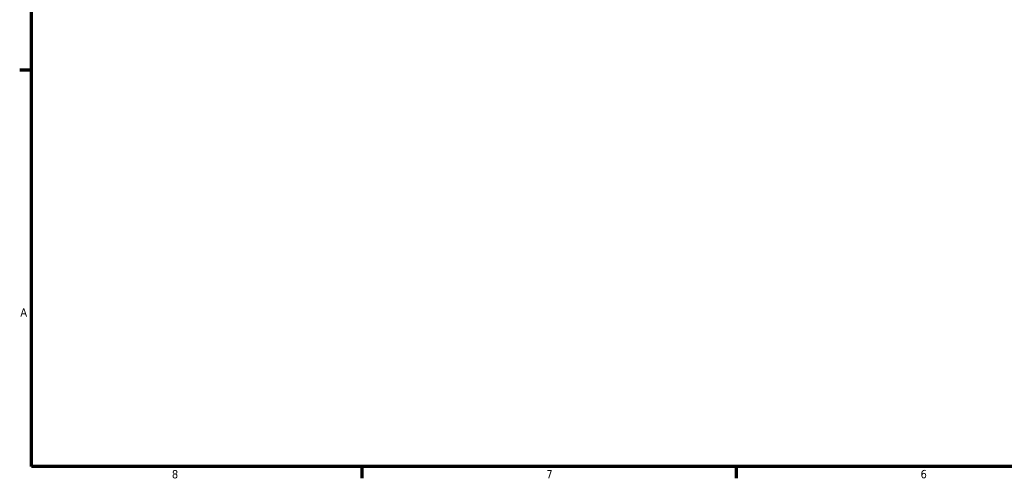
# Model space of a CAD drawing. Header units: inches. Extents: x -9.2 to 72.8, y -26.8 to 57.6.
# Tile 1 of 6: x 0.4 to 11.5, y 0.9 to 6.1. Entities that reach past the tile are written whole.
import ezdxf

# ---------------------------------------------------------------- set-up
doc = ezdxf.new("R2010")
doc.units = ezdxf.units.IN
doc.header["$MEASUREMENT"] = 0
doc.layers.add('Border (ANSI)', color=7, linetype='Continuous', lineweight=70)
doc.styles.add('Note Text (ANSI)', font='tahoma.ttf')

# ---------------------------------------------------------------- blocks, each defined once
blk = doc.blocks.new('Borders Default Border')
at = {"layer": 'Border (ANSI)'}
for p, q in [((0.5, 5.5), (0.366, 5.5)), ((4.25, 1), (4.25, 0.866)), ((8.5, 1), (8.5, 0.866))]:
    blk.add_line(p, q, dxfattribs=at)
at = {"layer": 'Border (ANSI)', "flags": 128}
blk.add_lwpolyline([(0.5, 1), (0.5, 21), (33.5, 21), (33.5, 1), (0.5, 1)], dxfattribs=at)
at = {"layer": 'Border (ANSI)', "color": 5, "true_color": 0x0000ff, "char_height": 0.0945, "attachment_point": 7, "style": 'Note Text (ANSI)'}
for s, insert in [('A', (0.373, 2.703)), ('8', (2.094, 0.863)), ('7', (6.346, 0.866)), ('6', (10.595, 0.864))]:
    blk.add_mtext(s, dxfattribs=dict(at, insert=insert))

msp = doc.modelspace()

# ---------------------------------------------------------------- block references
msp.add_blockref('Borders Default Border', (0, 0))

doc.saveas('drawing.dxf')
